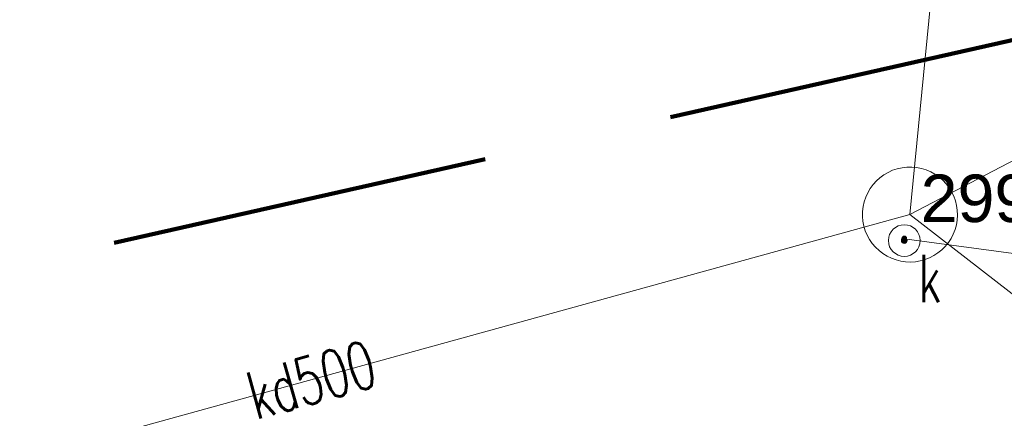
# Model space of a CAD drawing. Header units: metres. Extents: x 6567444 to 13135881, y 5574237 to 11149086.
# Tile 33 of 212: x 6567882.41 to 6567897.95, y 5574359.25 to 5574365.55. Entities that reach past the tile are written whole.
import ezdxf
from ezdxf.enums import TextEntityAlignment as Align

# ---------------------------------------------------------------- set-up
doc = ezdxf.new("R2010")
doc.units = ezdxf.units.M
doc.linetypes.add('_MDCP$0$2.0_1.0', pattern=[3, 2, -1])
doc.linetypes.add('GE.I.6640.1.468.2024_MDCP_dodatkowe pomiary_12.03.2026$0$2.0_1.0', pattern=[3, 2, -1])
for name, color, linetype, lineweight in [('_MDCP$0$GES_InneUrzadzeniaTowarzyszace', 7, 'Continuous', 18), ('_MDCP$0$GES_InneUrzadzeniaTowarzyszace_P', 7, 'Continuous', 18), ('_MDCP$0$GES_Rzedna', 7, 'Continuous', 18), ('_MDCP$0$OTRS', 7, 'Continuous', 13), ('_MDCP$0$OTRS_O', 7, 'Continuous', 20), ('_MDCP$0$Z_ZAKRES', 214, 'Continuous', 90), ('_MDCP$1$GES_PrzewodKanalizacyjny', 36, 'Continuous', 18), ('GE.I.6640.1.468.2024_MDCP_dodatkowe pomiary_12.03.2026$0$GES_InneUrzadzeniaTowarzyszace', 7, 'Continuous', 18), ('GE.I.6640.1.468.2024_MDCP_dodatkowe pomiary_12.03.2026$0$GES_InneUrzadzeniaTowarzyszace_P', 7, 'Continuous', 18), ('GE.I.6640.1.468.2024_MDCP_dodatkowe pomiary_12.03.2026$0$GES_PrzewodKanalizacyjny', 36, 'Continuous', 18), ('GE.I.6640.1.468.2024_MDCP_dodatkowe pomiary_12.03.2026$0$GES_Rzedna', 7, 'Continuous', 18), ('GE.I.6640.1.468.2024_MDCP_dodatkowe pomiary_12.03.2026$0$OTRS', 7, 'Continuous', 13), ('GE.I.6640.1.468.2024_MDCP_dodatkowe pomiary_12.03.2026$0$OTRS_O', 7, 'Continuous', 20), ('GE.I.6640.1.468.2024_MDCP_dodatkowe pomiary_12.03.2026$0$Z_ZAKRES', 214, 'Continuous', 90)]:
    doc.layers.add(name, color=color, linetype=linetype, lineweight=lineweight)
doc.styles.add('_MDCP$0$BDOT', font='arial.ttf', dxfattribs={"width": 0.9})
doc.styles.add('_MDCP$0$STANDARD', font='simplex.shx')
doc.styles.add('GE.I.6640.1.468.2024_MDCP_dodatkowe pomiary_12.03.2026$0$BDOT', font='arial.ttf', dxfattribs={"width": 0.9})
doc.styles.add('GE.I.6640.1.468.2024_MDCP_dodatkowe pomiary_12.03.2026$0$STANDARD', font='simplex.shx')

# ---------------------------------------------------------------- blocks, each defined once
blk = doc.blocks.new('_MDCP$0$other_SUPW_O')
at = {"color": 0, "linetype": 'Continuous', "lineweight": 18}
blk.add_circle((0, 0), 0.5, dxfattribs=at)
blk = doc.blocks.new('_MDCP$0$other_SUPS01_05')
at = {"linetype": 'Continuous', "lineweight": 13}
blk.add_hatch(color=0, dxfattribs=at).paths.add_polyline_path([(0, -0.091, 1), (0, 0.091, 1)])
at = {"color": 0, "linetype": 'Continuous', "lineweight": 13}
blk.add_circle((0, 0), 0.0906, dxfattribs=at)
blk = doc.blocks.new('_MDCP$0$OTRS')
at = {"layer": '_MDCP$0$OTRS', "color": 0, "lineweight": -3, "const_width": 0.09}
blk.add_lwpolyline([(-0.045, 0, 1), (0.045, 0, 1)], format="xyb", close=True, dxfattribs=at)
at = {"layer": '_MDCP$0$OTRS_O', "color": 0, "style": '_MDCP$0$BDOT'}
blk.add_attdef('RZEDNA', (0.514, 0.515), '', height=1.5, dxfattribs=at)
blk = doc.blocks.new('_MDCP')
at = {"layer": '_MDCP$0$GES_InneUrzadzeniaTowarzyszace', "color": 36, "linetype": 'Continuous', "lineweight": 18, "flags": 128}
blk.add_lwpolyline([(6567896.392, 5574361.723), (6567896.316, 5574361.734), (6567896.241, 5574361.753), (6567896.168, 5574361.779), (6567896.099, 5574361.813), (6567896.033, 5574361.854), (6567895.972, 5574361.901), (6567895.916, 5574361.954), (6567895.866, 5574362.013), (6567895.822, 5574362.076), (6567895.785, 5574362.144), (6567895.755, 5574362.215), (6567895.732, 5574362.289), (6567895.718, 5574362.364), (6567895.711, 5574362.441), (6567895.712, 5574362.519), (6567895.721, 5574362.595), (6567895.737, 5574362.671), (6567895.762, 5574362.744), (6567895.794, 5574362.814), (6567895.832, 5574362.881), (6567895.878, 5574362.943), (6567895.93, 5574363.001), (6567895.987, 5574363.052), (6567896.049, 5574363.098), (6567896.116, 5574363.137), (6567896.186, 5574363.169), (6567896.26, 5574363.193), (6567896.335, 5574363.21), (6567896.412, 5574363.219), (6567896.489, 5574363.22), (6567896.566, 5574363.213), (6567896.642, 5574363.198), (6567896.716, 5574363.175), (6567896.787, 5574363.145), (6567896.854, 5574363.108), (6567896.918, 5574363.064), (6567896.977, 5574363.014), (6567897.03, 5574362.958), (6567897.077, 5574362.897), (6567897.117, 5574362.831), (6567897.151, 5574362.762), (6567897.177, 5574362.689), (6567897.196, 5574362.614), (6567897.207, 5574362.538), (6567897.21, 5574362.461), (6567897.205, 5574362.384), (6567897.192, 5574362.307), (6567897.171, 5574362.233), (6567897.143, 5574362.161), (6567897.108, 5574362.092), (6567897.066, 5574362.028), (6567897.017, 5574361.968), (6567896.962, 5574361.913), (6567896.902, 5574361.865), (6567896.838, 5574361.822), (6567896.769, 5574361.787), (6567896.697, 5574361.759), (6567896.623, 5574361.738), (6567896.547, 5574361.725), (6567896.47, 5574361.72)], close=True, dxfattribs=at)
at = {"layer": '_MDCP$0$GES_Rzedna', "color": 7, "linetype": 'Continuous', "lineweight": 13, "flags": 128}
blk.add_lwpolyline([(6567901.106, 5574361.799), (6567898.528, 5574361.799), (6567896.411, 5574362.079)], dxfattribs=at)
at = {"layer": '_MDCP$0$Z_ZAKRES', "linetype": '_MDCP$0$2.0_1.0', "lineweight": 140, "ltscale": 3}
blk.add_lwpolyline([(6567820.407, 5574555.719), (6567847.232, 5574561.997), (6567929.356, 5574581.206), (6567956.443, 5574443.911), (6567955.827, 5574425.481), (6567951.015, 5574407.07), (6567933.777, 5574381.866), (6567907.312, 5574367.318), (6567855.739, 5574355.65), (6567852.582, 5574378.747), (6567848.105, 5574411.572), (6567841.693, 5574438.994), (6567818.946, 5574517.253)], close=True, dxfattribs=at)
at = {"layer": '_MDCP$1$GES_PrzewodKanalizacyjny', "color": 36, "linetype": 'Continuous', "lineweight": 18, "flags": 128}
for points in [[(6567896.46, 5574362.471), (6567920.36, 5574374.97)], [(6567897.35, 5574371.6), (6567896.46, 5574362.471)], [(6567877.57, 5574357.25), (6567896.46, 5574362.471)], [(6567896.46, 5574362.471), (6567901.42, 5574358.62)]]:
    blk.add_lwpolyline(points, dxfattribs=at)
at = {"layer": '_MDCP$0$GES_InneUrzadzeniaTowarzyszace_P', "linetype": 'Continuous', "xscale": 0.5, "yscale": 0.5, "zscale": 0.5}
blk.add_blockref('_MDCP$0$other_SUPW_O', (6567896.37, 5574362.06), dxfattribs=at)
at = {"layer": '_MDCP$0$GES_Rzedna', "color": 36, "linetype": 'Continuous', "xscale": 0.5, "yscale": 0.5, "zscale": 0.5}
blk.add_blockref('_MDCP$0$other_SUPS01_05', (6567896.37, 5574362.06), dxfattribs=at)
at = {"layer": '_MDCP$0$OTRS', "xscale": 0.5, "yscale": 0.5, "zscale": 0.5}
blk.add_blockref('_MDCP$0$OTRS', (6567896.371, 5574362.094, 299.921), dxfattribs=at).add_auto_attribs({'RZEDNA': '299.92'})
at = {"layer": '_MDCP$0$GES_InneUrzadzeniaTowarzyszace_P', "color": 7, "lineweight": 15, "style": '_MDCP$0$STANDARD', "width": 0.66}
blk.add_text('k', height=0.75, dxfattribs=at).set_placement((6567896.595, 5574361.835), align=Align.TOP_LEFT)
at = {"layer": '_MDCP$1$GES_PrzewodKanalizacyjny', "color": 36, "lineweight": 15, "style": '_MDCP$0$STANDARD', "width": 0.66}
blk.add_text('kd500', height=0.75, rotation=-344.5, dxfattribs=at).set_placement((6567887.015, 5574359.861), align=Align.MIDDLE_CENTER)
blk = doc.blocks.new('GE.I.6640.1.468.2024_MDCP_dodatkowe pomiary_12.03.2026$0$other_SUPW_O')
at = {"color": 0, "linetype": 'Continuous', "lineweight": 18}
blk.add_circle((0, 0), 0.5, dxfattribs=at)
blk = doc.blocks.new('GE.I.6640.1.468.2024_MDCP_dodatkowe pomiary_12.03.2026$0$other_SUPS01_05')
at = {"linetype": 'Continuous', "lineweight": 13}
blk.add_hatch(color=0, dxfattribs=at).paths.add_polyline_path([(0, -0.091, 1), (0, 0.091, 1)])
at = {"color": 0, "linetype": 'Continuous', "lineweight": 13}
blk.add_circle((0, 0), 0.0906, dxfattribs=at)
blk = doc.blocks.new('GE.I.6640.1.468.2024_MDCP_dodatkowe pomiary_12.03.2026$0$OTRS')
at = {"layer": 'GE.I.6640.1.468.2024_MDCP_dodatkowe pomiary_12.03.2026$0$OTRS', "color": 0, "lineweight": -3, "const_width": 0.09}
blk.add_lwpolyline([(-0.045, 0, 1), (0.045, 0, 1)], format="xyb", close=True, dxfattribs=at)
at = {"layer": 'GE.I.6640.1.468.2024_MDCP_dodatkowe pomiary_12.03.2026$0$OTRS_O', "color": 0, "style": 'GE.I.6640.1.468.2024_MDCP_dodatkowe pomiary_12.03.2026$0$BDOT'}
blk.add_attdef('RZEDNA', (0.514, 0.515), '', height=1.5, dxfattribs=at)
blk = doc.blocks.new('GE.I.6640.1.468.2024_MDCP_dodatkowe pomiary_12.03.2026')
at = {"layer": 'GE.I.6640.1.468.2024_MDCP_dodatkowe pomiary_12.03.2026$0$GES_InneUrzadzeniaTowarzyszace', "color": 36, "linetype": 'Continuous', "lineweight": 18, "flags": 128}
blk.add_lwpolyline([(6567896.392, 5574361.723), (6567896.316, 5574361.734), (6567896.241, 5574361.753), (6567896.168, 5574361.779), (6567896.099, 5574361.813), (6567896.033, 5574361.854), (6567895.972, 5574361.901), (6567895.916, 5574361.954), (6567895.866, 5574362.013), (6567895.822, 5574362.076), (6567895.785, 5574362.144), (6567895.755, 5574362.215), (6567895.732, 5574362.289), (6567895.718, 5574362.364), (6567895.711, 5574362.441), (6567895.712, 5574362.519), (6567895.721, 5574362.595), (6567895.737, 5574362.671), (6567895.762, 5574362.744), (6567895.794, 5574362.814), (6567895.832, 5574362.881), (6567895.878, 5574362.943), (6567895.93, 5574363.001), (6567895.987, 5574363.052), (6567896.049, 5574363.098), (6567896.116, 5574363.137), (6567896.186, 5574363.169), (6567896.26, 5574363.193), (6567896.335, 5574363.21), (6567896.412, 5574363.219), (6567896.489, 5574363.22), (6567896.566, 5574363.213), (6567896.642, 5574363.198), (6567896.716, 5574363.175), (6567896.787, 5574363.145), (6567896.854, 5574363.108), (6567896.918, 5574363.064), (6567896.977, 5574363.014), (6567897.03, 5574362.958), (6567897.077, 5574362.897), (6567897.117, 5574362.831), (6567897.151, 5574362.762), (6567897.177, 5574362.689), (6567897.196, 5574362.614), (6567897.207, 5574362.538), (6567897.21, 5574362.461), (6567897.205, 5574362.384), (6567897.192, 5574362.307), (6567897.171, 5574362.233), (6567897.143, 5574362.161), (6567897.108, 5574362.092), (6567897.066, 5574362.028), (6567897.017, 5574361.968), (6567896.962, 5574361.913), (6567896.902, 5574361.865), (6567896.838, 5574361.822), (6567896.769, 5574361.787), (6567896.697, 5574361.759), (6567896.623, 5574361.738), (6567896.547, 5574361.725), (6567896.47, 5574361.72)], close=True, dxfattribs=at)
at = {"layer": 'GE.I.6640.1.468.2024_MDCP_dodatkowe pomiary_12.03.2026$0$GES_PrzewodKanalizacyjny', "color": 36, "linetype": 'Continuous', "lineweight": 18, "flags": 128}
for points in [[(6567896.46, 5574362.471), (6567920.36, 5574374.97)], [(6567897.35, 5574371.6), (6567896.46, 5574362.471)], [(6567877.57, 5574357.25), (6567896.46, 5574362.471)], [(6567896.46, 5574362.471), (6567901.42, 5574358.62)]]:
    blk.add_lwpolyline(points, dxfattribs=at)
at = {"layer": 'GE.I.6640.1.468.2024_MDCP_dodatkowe pomiary_12.03.2026$0$GES_Rzedna', "color": 7, "linetype": 'Continuous', "lineweight": 13, "flags": 128}
blk.add_lwpolyline([(6567901.106, 5574361.799), (6567898.528, 5574361.799), (6567896.411, 5574362.079)], dxfattribs=at)
at = {"layer": 'GE.I.6640.1.468.2024_MDCP_dodatkowe pomiary_12.03.2026$0$Z_ZAKRES', "linetype": 'GE.I.6640.1.468.2024_MDCP_dodatkowe pomiary_12.03.2026$0$2.0_1.0', "lineweight": 140, "ltscale": 3}
blk.add_lwpolyline([(6567820.407, 5574555.719), (6567847.232, 5574561.997), (6567929.356, 5574581.206), (6567956.443, 5574443.911), (6567955.827, 5574425.481), (6567951.015, 5574407.07), (6567933.777, 5574381.866), (6567907.312, 5574367.318), (6567855.739, 5574355.65), (6567852.582, 5574378.747), (6567848.105, 5574411.572), (6567841.693, 5574438.994), (6567818.946, 5574517.253)], close=True, dxfattribs=at)
at = {"layer": 'GE.I.6640.1.468.2024_MDCP_dodatkowe pomiary_12.03.2026$0$GES_InneUrzadzeniaTowarzyszace_P', "linetype": 'Continuous', "xscale": 0.5, "yscale": 0.5, "zscale": 0.5}
blk.add_blockref('GE.I.6640.1.468.2024_MDCP_dodatkowe pomiary_12.03.2026$0$other_SUPW_O', (6567896.37, 5574362.06), dxfattribs=at)
at = {"layer": 'GE.I.6640.1.468.2024_MDCP_dodatkowe pomiary_12.03.2026$0$GES_Rzedna', "color": 36, "linetype": 'Continuous', "xscale": 0.5, "yscale": 0.5, "zscale": 0.5}
blk.add_blockref('GE.I.6640.1.468.2024_MDCP_dodatkowe pomiary_12.03.2026$0$other_SUPS01_05', (6567896.37, 5574362.06), dxfattribs=at)
at = {"layer": 'GE.I.6640.1.468.2024_MDCP_dodatkowe pomiary_12.03.2026$0$OTRS', "xscale": 0.5, "yscale": 0.5, "zscale": 0.5}
blk.add_blockref('GE.I.6640.1.468.2024_MDCP_dodatkowe pomiary_12.03.2026$0$OTRS', (6567896.371, 5574362.094, 299.921), dxfattribs=at).add_auto_attribs({'RZEDNA': '299.92'})
at = {"layer": 'GE.I.6640.1.468.2024_MDCP_dodatkowe pomiary_12.03.2026$0$GES_InneUrzadzeniaTowarzyszace_P', "color": 7, "lineweight": 15, "style": 'GE.I.6640.1.468.2024_MDCP_dodatkowe pomiary_12.03.2026$0$STANDARD', "width": 0.66}
blk.add_text('k', height=0.75, dxfattribs=at).set_placement((6567896.595, 5574361.835), align=Align.TOP_LEFT)
at = {"layer": 'GE.I.6640.1.468.2024_MDCP_dodatkowe pomiary_12.03.2026$0$GES_PrzewodKanalizacyjny', "color": 36, "lineweight": 15, "style": 'GE.I.6640.1.468.2024_MDCP_dodatkowe pomiary_12.03.2026$0$STANDARD', "width": 0.66}
blk.add_text('kd500', height=0.75, rotation=-344.5, dxfattribs=at).set_placement((6567887.015, 5574359.861), align=Align.MIDDLE_CENTER)

msp = doc.modelspace()

# ---------------------------------------------------------------- block references
at = {"layer": 'Defpoints'}
msp.add_blockref('GE.I.6640.1.468.2024_MDCP_dodatkowe pomiary_12.03.2026', (0, 0), dxfattribs=at)

# ---------------------------------------------------------------- next in the draw order: block references
msp.add_blockref('_MDCP', (0, 0))

doc.saveas('drawing.dxf')
